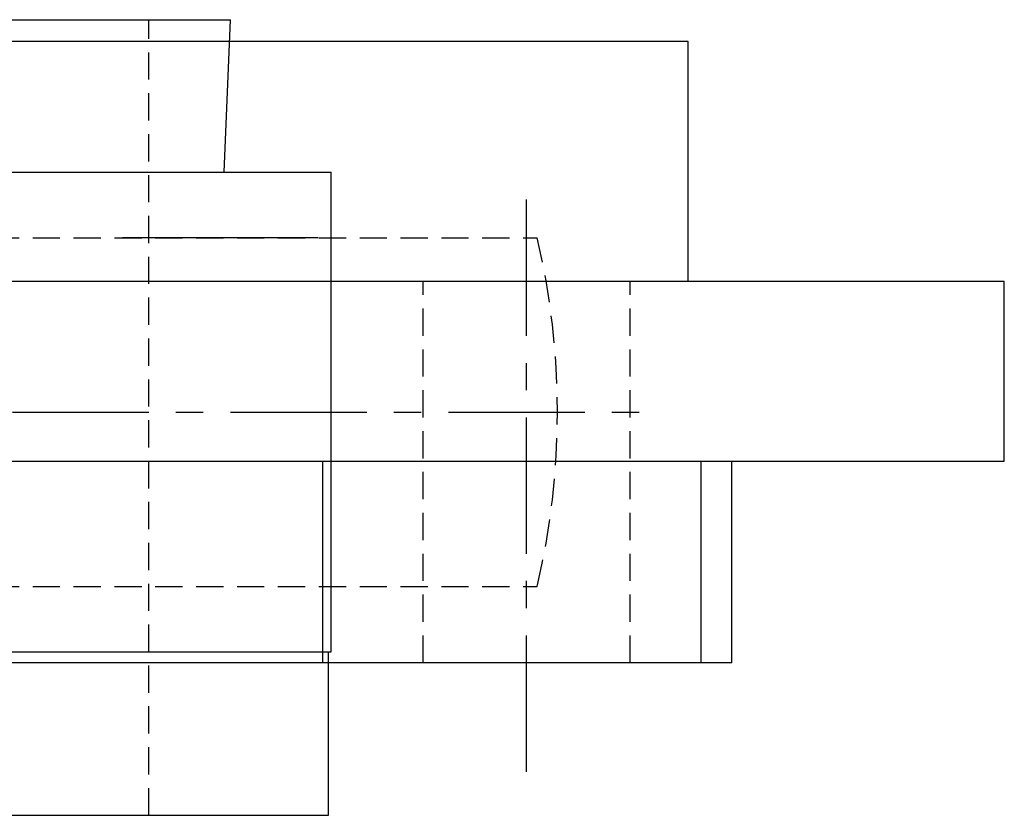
# Model space of a CAD drawing. Extents: x -121 to 264, y -121 to 264.
# Tile 11 of 11: x 21 to 111, y 183 to 256. Entities that reach past the tile are written whole.
import ezdxf

# ---------------------------------------------------------------- set-up
doc = ezdxf.new("R2010")
doc.units = 0
doc.header["$LTSCALE"] = 10
doc.linetypes.add('CENTER', pattern=[2, 1.25, -0.25, 0.25, -0.25])
doc.linetypes.add('HIDDEN', pattern=[0.375, 0.25, -0.125])
doc.layers.get('0').update_dxf_attribs({"linetype": 'CONTINUOUS'})
doc.layers.add('CENTER', color=1, linetype='CENTER')
doc.layers.add('HIDDEN', color=3, linetype='HIDDEN')

msp = doc.modelspace()

# ---------------------------------------------------------------- linework, layer by layer
for p, q in [((-40, 256.3), (40, 256.3)), ((39.417, 242.3), (40, 256.3)), ((82, 254.3), (-82, 254.3)), ((82, 232.3), (82, 254.3)), ((-49.25, 242.3), (49.25, 242.3)), ((49.25, 198.3), (49.25, 242.3)), ((48.035, 236.3), (30.09, 236.3)), ((-111, 232.3), (111, 232.3)), ((111, 215.8), (111, 232.3)), ((-111, 215.8), (111, 215.8)), ((48.436, 215.8), (48.436, 197.3)), ((83.175, 197.3), (83.175, 215.8)), ((86, 197.3), (86, 215.8)), ((-49.25, 198.3), (49.25, 198.3)), ((49, 183.3), (49, 198.3)), ((86, 197.3), (4.61, 197.3)), ((-49, 183.3), (49, 183.3))]:
    msp.add_line(p, q)
at = {"layer": 'CENTER'}
for p, q in [((67.175, 187.3), (67.175, 242.3)), ((-80, 220.3), (80, 220.3))]:
    msp.add_line(p, q, dxfattribs=at)
at = {"layer": 'HIDDEN'}
for p, q in [((32.5, 183.3), (32.5, 256.3)), ((-68.147, 236.3), (68.147, 236.3)), ((57.675, 197.3), (57.675, 232.3)), ((76.675, 197.3), (76.675, 232.3)), ((-68.147, 204.3), (68.147, 204.3))]:
    msp.add_line(p, q, dxfattribs=at)
msp.add_arc((0, 220.3), 70, 346.78702, 13.21298, dxfattribs=at)

doc.saveas('drawing.dxf')
